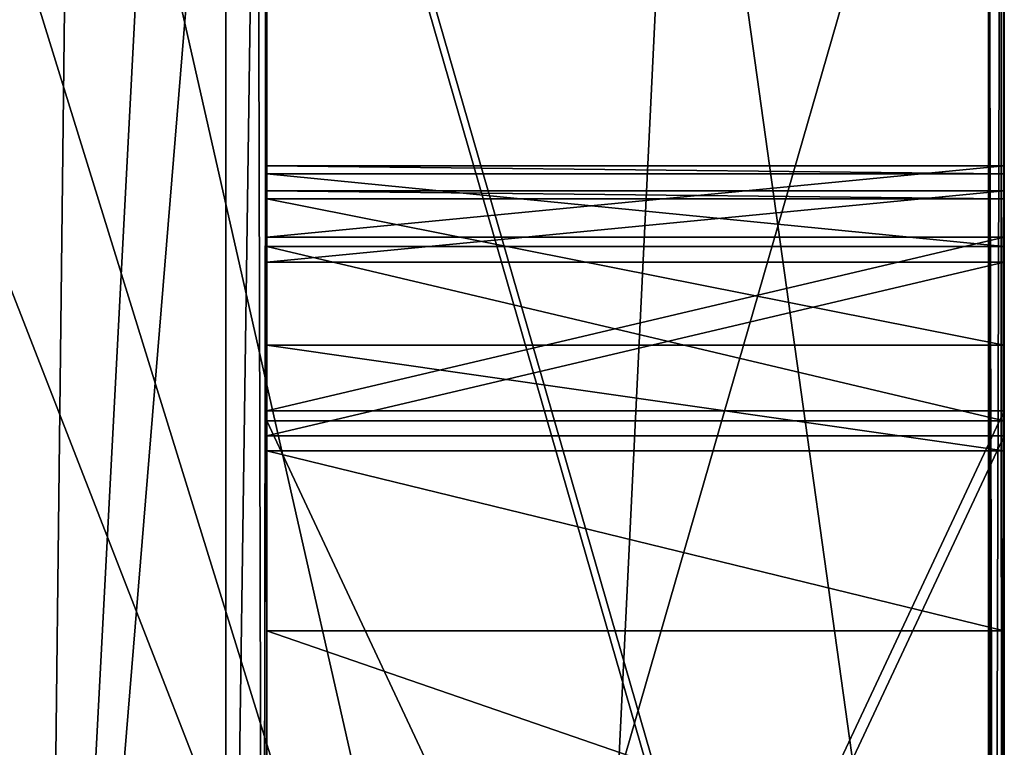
# Model space of a CAD drawing. Header units: millimetres. Extents: x -269 to 269, y -42 to 416.
# Tile 220 of 225: x 247 to 249, y -15.71 to -14.23. Entities that reach past the tile are written whole.
import ezdxf

# ---------------------------------------------------------------- set-up
doc = ezdxf.new("R2010")
doc.units = ezdxf.units.MM
doc.header["$LTSCALE"] = 65.185185
for name, color, linetype in [('908', 7, 'CONTINUOUS'), ('910', 7, 'CONTINUOUS'), ('912', 7, 'CONTINUOUS'), ('913', 7, 'CONTINUOUS'), ('914', 7, 'CONTINUOUS'), ('915', 7, 'CONTINUOUS'), ('916', 7, 'CONTINUOUS'), ('920', 7, 'CONTINUOUS'), ('921', 7, 'CONTINUOUS'), ('923', 7, 'CONTINUOUS'), ('924', 7, 'CONTINUOUS'), ('930', 7, 'CONTINUOUS'), ('932', 7, 'CONTINUOUS'), ('935', 7, 'CONTINUOUS'), ('936', 7, 'CONTINUOUS'), ('937', 7, 'CONTINUOUS'), ('938', 7, 'CONTINUOUS'), ('939', 7, 'CONTINUOUS'), ('941', 7, 'CONTINUOUS'), ('942', 7, 'CONTINUOUS'), ('945', 7, 'CONTINUOUS'), ('947', 7, 'CONTINUOUS'), ('950', 7, 'CONTINUOUS')]:
    doc.layers.add(name, color=color, linetype=linetype)

msp = doc.modelspace()

# ---------------------------------------------------------------- linework, layer by layer
at = {"layer": '908', "color": 7, "linetype": 'CONTINUOUS', "true_color": 0x404040}
for points in [[(247.5, -15.4756, -357.9554), (247.5, -15.9926, -357.809), (247.5, -14.5804, -354.8147), (247.5, -15.4756, -357.9554)], [(247.5, -14.5804, -354.8147), (247.5, -15.9926, -357.809), (247.5, -18.2784, -354.2997), (247.5, -14.5804, -354.8147)], [(247.5, -14.5967, -358.8146), (247.5, -15.4756, -357.9554), (247.5, -14.5804, -354.8147), (247.5, -14.5967, -358.8146)], [(247.5, -14.7255, -354.4606), (247.5, -14.5804, -354.8147), (247.5, -18.2784, -354.2997), (247.5, -14.7255, -354.4606)], [(247.5, -15.1091, -358.3483), (247.5, -15.4756, -357.9554), (247.5, -14.5967, -358.8146), (247.5, -15.1091, -358.3483)], [(247.5, -14.8946, -358.6273), (247.5, -15.1091, -358.3483), (247.5, -14.5967, -358.8146), (247.5, -14.8946, -358.6273)], [(247.5, -15.0784, -354.3127), (247.5, -14.7255, -354.4606), (247.5, -18.2784, -354.2997), (247.5, -15.0784, -354.3127)]]:
    msp.add_3dface(points, dxfattribs=at)
at = {"layer": '910', "color": 7, "linetype": 'CONTINUOUS', "true_color": 0x404040}
for points in [[(249, -18.7942, -358.1976), (249, -16.2926, -357.8077), (249, -14.5804, -354.8147), (249, -18.7942, -358.1976)], [(249, -14.7255, -354.4606), (249, -18.7942, -358.1976), (249, -14.5804, -354.8147), (249, -14.7255, -354.4606)], [(249, -14.5804, -354.8147), (249, -16.2926, -357.8077), (249, -15.9926, -357.809), (249, -14.5804, -354.8147)], [(249, -14.5967, -358.8146), (249, -14.5804, -354.8147), (249, -14.8946, -358.6273), (249, -14.5967, -358.8146)], [(249, -14.8946, -358.6273), (249, -14.5804, -354.8147), (249, -15.1091, -358.3483), (249, -14.8946, -358.6273)], [(249, -15.1091, -358.3483), (249, -14.5804, -354.8147), (249, -15.4756, -357.9554), (249, -15.1091, -358.3483)], [(249, -15.4756, -357.9554), (249, -14.5804, -354.8147), (249, -15.9926, -357.809), (249, -15.4756, -357.9554)], [(249, -15.0784, -354.3127), (249, -18.7942, -358.1976), (249, -14.7255, -354.4606), (249, -15.0784, -354.3127)], [(249, -18.2784, -354.2997), (249, -18.7942, -358.1976), (249, -15.0784, -354.3127), (249, -18.2784, -354.2997)]]:
    msp.add_3dface(points, dxfattribs=at)
at = {"layer": '912', "color": 7, "linetype": 'CONTINUOUS', "true_color": 0x404040}
for points in [[(247.5, -15.0784, -354.3127), (247.5, -18.2784, -354.2997), (249, -15.0784, -354.3127), (247.5, -15.0784, -354.3127)], [(247.5, -18.2784, -354.2997), (249, -18.2784, -354.2997), (249, -15.0784, -354.3127), (247.5, -18.2784, -354.2997)]]:
    msp.add_3dface(points, dxfattribs=at)
at = {"layer": '913', "color": 7, "linetype": 'CONTINUOUS', "true_color": 0x404040}
for points in [[(247.5, -14.5804, -354.8147), (247.5, -14.7255, -354.4606), (249, -14.5804, -354.8147), (247.5, -14.5804, -354.8147)], [(247.5, -14.7255, -354.4606), (249, -14.7255, -354.4606), (249, -14.5804, -354.8147), (247.5, -14.7255, -354.4606)], [(247.5, -14.7255, -354.4606), (247.5, -15.0784, -354.3127), (249, -14.7255, -354.4606), (247.5, -14.7255, -354.4606)], [(247.5, -15.0784, -354.3127), (249, -15.0784, -354.3127), (249, -14.7255, -354.4606), (247.5, -15.0784, -354.3127)]]:
    msp.add_3dface(points, dxfattribs=at)
at = {"layer": '914', "color": 7, "linetype": 'CONTINUOUS', "true_color": 0x404040}
for points in [[(247.5, -14.5967, -358.8146), (247.5, -14.5804, -354.8147), (249, -14.5967, -358.8146), (247.5, -14.5967, -358.8146)], [(247.5, -14.5804, -354.8147), (249, -14.5804, -354.8147), (249, -14.5967, -358.8146), (247.5, -14.5804, -354.8147)]]:
    msp.add_3dface(points, dxfattribs=at)
at = {"layer": '915', "color": 7, "linetype": 'CONTINUOUS', "true_color": 0x404040}
for points in [[(247.5, -14.8946, -358.6273), (247.5, -14.5967, -358.8146), (249, -14.8946, -358.6273), (247.5, -14.8946, -358.6273)], [(247.5, -14.5967, -358.8146), (249, -14.5967, -358.8146), (249, -14.8946, -358.6273), (247.5, -14.5967, -358.8146)], [(247.5, -15.1091, -358.3483), (247.5, -14.8946, -358.6273), (249, -15.1091, -358.3483), (247.5, -15.1091, -358.3483)], [(247.5, -14.8946, -358.6273), (249, -14.8946, -358.6273), (249, -15.1091, -358.3483), (247.5, -14.8946, -358.6273)]]:
    msp.add_3dface(points, dxfattribs=at)
at = {"layer": '916', "color": 7, "linetype": 'CONTINUOUS', "true_color": 0x404040}
for points in [[(247.5, -15.4756, -357.9554), (247.5, -15.1091, -358.3483), (249, -15.4756, -357.9554), (247.5, -15.4756, -357.9554)], [(247.5, -15.1091, -358.3483), (249, -15.1091, -358.3483), (249, -15.4756, -357.9554), (247.5, -15.1091, -358.3483)], [(247.5, -15.9926, -357.809), (247.5, -15.4756, -357.9554), (249, -15.9926, -357.809), (247.5, -15.9926, -357.809)], [(247.5, -15.4756, -357.9554), (249, -15.4756, -357.9554), (249, -15.9926, -357.809), (247.5, -15.4756, -357.9554)]]:
    msp.add_3dface(points, dxfattribs=at)
at = {"layer": '920', "color": 7, "linetype": 'CONTINUOUS', "true_color": 0x404040}
for points in [[(247.5, -13.0561, -348.8208), (247.5, -18.2703, -352.2997), (247.5, -18.256, -348.7997), (247.5, -13.0561, -348.8208)], [(247.5, -18.2703, -352.2997), (247.5, -13.0561, -348.8208), (247.5, -13.0703, -352.3208), (247.5, -18.2703, -352.2997)]]:
    msp.add_3dface(points, dxfattribs=at)
at = {"layer": '921', "color": 7, "linetype": 'CONTINUOUS', "true_color": 0x404040}
for points in [[(247.5, -13, -19.8183), (247.5, -13, -339.8214), (247.5, -17.4195, -19.8004), (247.5, -13, -19.8183)], [(247.5, -13.0195, -339.8209), (247.5, -17.4195, -19.8004), (247.5, -13, -339.8214), (247.5, -13.0195, -339.8209)], [(247.5, -18.2195, -339.7998), (247.5, -17.4195, -19.8004), (247.5, -13.0195, -339.8209), (247.5, -18.2195, -339.7998)]]:
    msp.add_3dface(points, dxfattribs=at)
at = {"layer": '923', "color": 7, "linetype": 'CONTINUOUS', "true_color": 0x404040}
for points in [[(249, -13.0703, -352.3208), (249, -13.0561, -348.8208), (249, -18.256, -348.7997), (249, -13.0703, -352.3208)], [(249, -18.2703, -352.2997), (249, -13.0703, -352.3208), (249, -18.256, -348.7997), (249, -18.2703, -352.2997)]]:
    msp.add_3dface(points, dxfattribs=at)
at = {"layer": '924', "color": 7, "linetype": 'CONTINUOUS', "true_color": 0x404040}
for points in [[(249, -13, -120.2807), (249, -18.7215, -340.2977), (249, -18.5736, -339.9448), (249, -13, -120.2807)], [(249, -18.7215, -340.2977), (249, -13, -120.2807), (249, -13.1535, -120.2801), (249, -18.7215, -340.2977)], [(249, -13.0195, -339.8209), (249, -13, -120.2807), (249, -18.2195, -339.7998), (249, -13.0195, -339.8209)], [(249, -18.2195, -339.7998), (249, -13, -120.2807), (249, -18.5736, -339.9448), (249, -18.2195, -339.7998)], [(249, -13, -19.8183), (249, -17.4195, -19.8004), (249, -18.7215, -340.2977), (249, -13, -19.8183)], [(249, -13, -19.8183), (249, -18.7215, -340.2977), (249, -14.042, -99.1994), (249, -13, -19.8183)], [(249, -13.5939, -120.2555), (249, -18.7215, -340.2977), (249, -13.1535, -120.2801), (249, -13.5939, -120.2555)], [(249, -13.9241, -120.1448), (249, -18.7215, -340.2977), (249, -13.5939, -120.2555), (249, -13.9241, -120.1448)], [(249, -14.2017, -119.5763), (249, -18.7215, -340.2977), (249, -13.9241, -120.1448), (249, -14.2017, -119.5763)], [(249, -14.042, -99.1994), (249, -18.7215, -340.2977), (249, -14.0478, -100.6224), (249, -14.042, -99.1994)], [(249, -14.0478, -100.6224), (249, -18.7215, -340.2977), (249, -14.0498, -101.1224), (249, -14.0478, -100.6224)], [(249, -14.0498, -101.1224), (249, -18.7215, -340.2977), (249, -14.1495, -106.7266), (249, -14.0498, -101.1224)], [(249, -14.1495, -106.7266), (249, -18.7215, -340.2977), (249, -14.0857, -109.9589), (249, -14.1495, -106.7266)], [(249, -14.0857, -109.9589), (249, -18.7215, -340.2977), (249, -14.0859, -109.9974), (249, -14.0857, -109.9589)], [(249, -14.0859, -109.9974), (249, -18.7215, -340.2977), (249, -14.0933, -111.8135), (249, -14.0859, -109.9974)], [(249, -14.0933, -111.8135), (249, -18.7215, -340.2977), (249, -14.0934, -111.8519), (249, -14.0933, -111.8135)], [(249, -14.0934, -111.8519), (249, -18.7215, -340.2977), (249, -14.1936, -117.5763), (249, -14.0934, -111.8519)], [(249, -14.1936, -117.5763), (249, -18.7215, -340.2977), (249, -14.2017, -119.5763), (249, -14.1936, -117.5763)]]:
    msp.add_3dface(points, dxfattribs=at)
at = {"layer": '930', "color": 7, "linetype": 'CONTINUOUS', "true_color": 0x404040}
for points in [[(249, -18.2703, -352.2997), (247.5, -18.2703, -352.2997), (247.5, -13.0703, -352.3208), (249, -18.2703, -352.2997)], [(249, -18.2703, -352.2997), (247.5, -13.0703, -352.3208), (249, -13.0703, -352.3208), (249, -18.2703, -352.2997)]]:
    msp.add_3dface(points, dxfattribs=at)
at = {"layer": '932', "color": 7, "linetype": 'CONTINUOUS', "true_color": 0x404040}
for points in [[(247.5, -13.0561, -348.8208), (247.5, -18.256, -348.7997), (249, -13.0561, -348.8208), (247.5, -13.0561, -348.8208)], [(249, -13.0561, -348.8208), (247.5, -18.256, -348.7997), (249, -18.256, -348.7997), (249, -13.0561, -348.8208)]]:
    msp.add_3dface(points, dxfattribs=at)
at = {"layer": '935', "color": 7, "linetype": 'CONTINUOUS', "true_color": 0x404040}
for points in [[(247.5, -14.6747, -341.9607), (247.5, -14.5297, -342.3148), (247.5, -18.2276, -341.7998), (247.5, -14.6747, -341.9607)], [(247.5, -18.2276, -341.7998), (247.5, -14.5297, -342.3148), (247.5, -14.5459, -346.3148), (247.5, -18.2276, -341.7998)], [(247.5, -18.5805, -341.6519), (247.5, -18.2276, -341.7998), (247.5, -14.5459, -346.3148), (247.5, -18.5805, -341.6519)], [(247.5, -14.6938, -346.6677), (247.5, -18.5805, -341.6519), (247.5, -14.5459, -346.3148), (247.5, -14.6938, -346.6677)], [(247.5, -15.0276, -341.8128), (247.5, -14.6747, -341.9607), (247.5, -18.2276, -341.7998), (247.5, -15.0276, -341.8128)], [(247.5, -15.0479, -346.8127), (247.5, -18.5805, -341.6519), (247.5, -14.6938, -346.6677), (247.5, -15.0479, -346.8127)], [(247.5, -18.2479, -346.7997), (247.5, -18.5805, -341.6519), (247.5, -15.0479, -346.8127), (247.5, -18.2479, -346.7997)]]:
    msp.add_3dface(points, dxfattribs=at)
at = {"layer": '936', "color": 7, "linetype": 'CONTINUOUS', "true_color": 0x404040}
for points in [[(247.5, -14.5459, -346.3148), (247.5, -14.5297, -342.3148), (249, -14.5459, -346.3148), (247.5, -14.5459, -346.3148)], [(247.5, -14.5297, -342.3148), (249, -14.5297, -342.3148), (249, -14.5459, -346.3148), (247.5, -14.5297, -342.3148)]]:
    msp.add_3dface(points, dxfattribs=at)
at = {"layer": '937', "color": 7, "linetype": 'CONTINUOUS', "true_color": 0x404040}
for points in [[(249, -18.602, -346.9447), (249, -18.2479, -346.7997), (249, -14.5297, -342.3148), (249, -18.602, -346.9447)], [(249, -18.602, -346.9447), (249, -14.5297, -342.3148), (249, -14.6747, -341.9607), (249, -18.602, -346.9447)], [(249, -14.5297, -342.3148), (249, -18.2479, -346.7997), (249, -14.5459, -346.3148), (249, -14.5297, -342.3148)], [(249, -14.5459, -346.3148), (249, -18.2479, -346.7997), (249, -14.6938, -346.6677), (249, -14.5459, -346.3148)], [(249, -15.0276, -341.8128), (249, -18.602, -346.9447), (249, -14.6747, -341.9607), (249, -15.0276, -341.8128)], [(249, -18.2479, -346.7997), (249, -15.0479, -346.8127), (249, -14.6938, -346.6677), (249, -18.2479, -346.7997)], [(249, -18.2276, -341.7998), (249, -18.602, -346.9447), (249, -15.0276, -341.8128), (249, -18.2276, -341.7998)]]:
    msp.add_3dface(points, dxfattribs=at)
at = {"layer": '938', "color": 7, "linetype": 'CONTINUOUS', "true_color": 0x404040}
for points in [[(249, -18.2479, -346.7997), (247.5, -18.2479, -346.7997), (247.5, -15.0479, -346.8127), (249, -18.2479, -346.7997)], [(249, -18.2479, -346.7997), (247.5, -15.0479, -346.8127), (249, -15.0479, -346.8127), (249, -18.2479, -346.7997)]]:
    msp.add_3dface(points, dxfattribs=at)
at = {"layer": '939', "color": 7, "linetype": 'CONTINUOUS', "true_color": 0x404040}
for points in [[(247.5, -14.6938, -346.6677), (247.5, -14.5459, -346.3148), (249, -14.6938, -346.6677), (247.5, -14.6938, -346.6677)], [(247.5, -14.5459, -346.3148), (249, -14.5459, -346.3148), (249, -14.6938, -346.6677), (247.5, -14.5459, -346.3148)], [(247.5, -15.0479, -346.8127), (247.5, -14.6938, -346.6677), (249, -15.0479, -346.8127), (247.5, -15.0479, -346.8127)], [(249, -15.0479, -346.8127), (247.5, -14.6938, -346.6677), (249, -14.6938, -346.6677), (249, -15.0479, -346.8127)]]:
    msp.add_3dface(points, dxfattribs=at)
at = {"layer": '941', "color": 7, "linetype": 'CONTINUOUS', "true_color": 0x404040}
for points in [[(247.5, -15.0276, -341.8128), (247.5, -18.2276, -341.7998), (249, -15.0276, -341.8128), (247.5, -15.0276, -341.8128)], [(247.5, -18.2276, -341.7998), (249, -18.2276, -341.7998), (249, -15.0276, -341.8128), (247.5, -18.2276, -341.7998)]]:
    msp.add_3dface(points, dxfattribs=at)
at = {"layer": '942', "color": 7, "linetype": 'CONTINUOUS', "true_color": 0x404040}
for points in [[(247.5, -14.5297, -342.3148), (247.5, -14.6747, -341.9607), (249, -14.5297, -342.3148), (247.5, -14.5297, -342.3148)], [(249, -14.5297, -342.3148), (247.5, -14.6747, -341.9607), (249, -14.6747, -341.9607), (249, -14.5297, -342.3148)], [(247.5, -14.6747, -341.9607), (247.5, -15.0276, -341.8128), (249, -14.6747, -341.9607), (247.5, -14.6747, -341.9607)], [(247.5, -15.0276, -341.8128), (249, -15.0276, -341.8128), (249, -14.6747, -341.9607), (247.5, -15.0276, -341.8128)]]:
    msp.add_3dface(points, dxfattribs=at)
at = {"layer": '945', "color": 7, "linetype": 'CONTINUOUS', "true_color": 0x404040}
for points in [[(247.5, -18.2195, -339.7998), (247.5, -13.0195, -339.8209), (249, -18.2195, -339.7998), (247.5, -18.2195, -339.7998)], [(247.5, -13.0195, -339.8209), (249, -13.0195, -339.8209), (249, -18.2195, -339.7998), (247.5, -13.0195, -339.8209)]]:
    msp.add_3dface(points, dxfattribs=at)
at = {"layer": '947', "color": 7, "linetype": 'CONTINUOUS', "true_color": 0x404040}
for points in [[(248.9948, -17.5733, -19.6387), (248.9996, -13, -19.7752), (248.9927, -13.1597, -19.6269), (248.9948, -17.5733, -19.6387)], [(248.9996, -13, -19.7752), (248.9948, -17.5733, -19.6387), (249, -17.4195, -19.8004), (248.9996, -13, -19.7752)], [(248.9999, -13, -19.7968), (248.9996, -13, -19.7752), (249, -17.4195, -19.8004), (248.9999, -13, -19.7968)], [(249, -13, -19.8183), (248.9999, -13, -19.7968), (249, -17.4195, -19.8004), (249, -13, -19.8183)], [(248.9678, -13.2179, -19.4174), (248.9793, -17.7261, -19.4781), (248.9927, -13.1597, -19.6269), (248.9678, -13.2179, -19.4174)], [(248.9793, -17.7261, -19.4781), (248.9948, -17.5733, -19.6387), (248.9927, -13.1597, -19.6269), (248.9793, -17.7261, -19.4781)], [(246.756, -13.2998, -17.3303), (248.1202, -17.7118, -17.8952), (247.1, -13.2097, -17.3905), (246.756, -13.2998, -17.3303)], [(247.1, -13.2097, -17.3905), (248.1202, -17.7118, -17.8952), (248.3385, -13.2127, -18.1233), (247.1, -13.2097, -17.3905)], [(248.1202, -17.7118, -17.8952), (248.9678, -17.7179, -19.3992), (248.3385, -13.2127, -18.1233), (248.1202, -17.7118, -17.8952)], [(248.3385, -13.2127, -18.1233), (248.9678, -17.7179, -19.3992), (248.9678, -13.2179, -19.4174), (248.3385, -13.2127, -18.1233)], [(248.9739, -17.72, -19.4388), (248.9793, -17.7261, -19.4781), (248.9678, -13.2179, -19.4174), (248.9739, -17.72, -19.4388)], [(248.9678, -17.7179, -19.3992), (248.9739, -17.72, -19.4388), (248.9678, -13.2179, -19.4174), (248.9678, -17.7179, -19.3992)], [(246.5, -13.5488, -17.3161), (248.1202, -17.7118, -17.8952), (246.756, -13.2998, -17.3303), (246.5, -13.5488, -17.3161)], [(246.5, -17.7094, -17.2992), (248.1202, -17.7118, -17.8952), (246.5, -13.5488, -17.3161), (246.5, -17.7094, -17.2992)]]:
    msp.add_3dface(points, dxfattribs=at)
at = {"layer": '950', "color": 7, "linetype": 'CONTINUOUS', "true_color": 0x404040}
for points in [[(247.4991, -13, -19.7752), (247.4926, -17.8325, -19.6777), (247.4811, -13.1613, -19.6242), (247.4991, -13, -19.7752)], [(247.4991, -13, -19.7752), (247.4998, -13, -19.7968), (247.4926, -17.8325, -19.6777), (247.4991, -13, -19.7752)], [(247.4998, -13, -19.7968), (247.5, -13, -19.8183), (247.4926, -17.8325, -19.6777), (247.4998, -13, -19.7968)], [(247.5, -13, -19.8183), (247.5, -17.4195, -19.8004), (247.4926, -17.8325, -19.6777), (247.5, -13, -19.8183)], [(247.4926, -17.8325, -19.6777), (247.4165, -17.7179, -19.3992), (247.4811, -13.1613, -19.6242), (247.4926, -17.8325, -19.6777)], [(247.4811, -13.1613, -19.6242), (247.4165, -17.7179, -19.3992), (247.4165, -13.2179, -19.4174), (247.4811, -13.1613, -19.6242)], [(246.7705, -13.298, -18.8545), (247.1, -13.2163, -19.0175), (247.0477, -17.7161, -18.9625), (246.7705, -13.298, -18.8545)], [(247.1, -13.2163, -19.0175), (247.2842, -13.217, -19.1969), (247.0477, -17.7161, -18.9625), (247.1, -13.2163, -19.0175)], [(247.2842, -13.217, -19.1969), (247.4165, -13.2179, -19.4174), (247.0477, -17.7161, -18.9625), (247.2842, -13.217, -19.1969)], [(247.4165, -13.2179, -19.4174), (247.4165, -17.7179, -19.3992), (247.0477, -17.7161, -18.9625), (247.4165, -13.2179, -19.4174)], [(246.5, -17.7154, -18.7992), (246.7705, -13.298, -18.8545), (247.0477, -17.7161, -18.9625), (246.5, -17.7154, -18.7992)]]:
    msp.add_3dface(points, dxfattribs=at)

doc.saveas('drawing.dxf')
